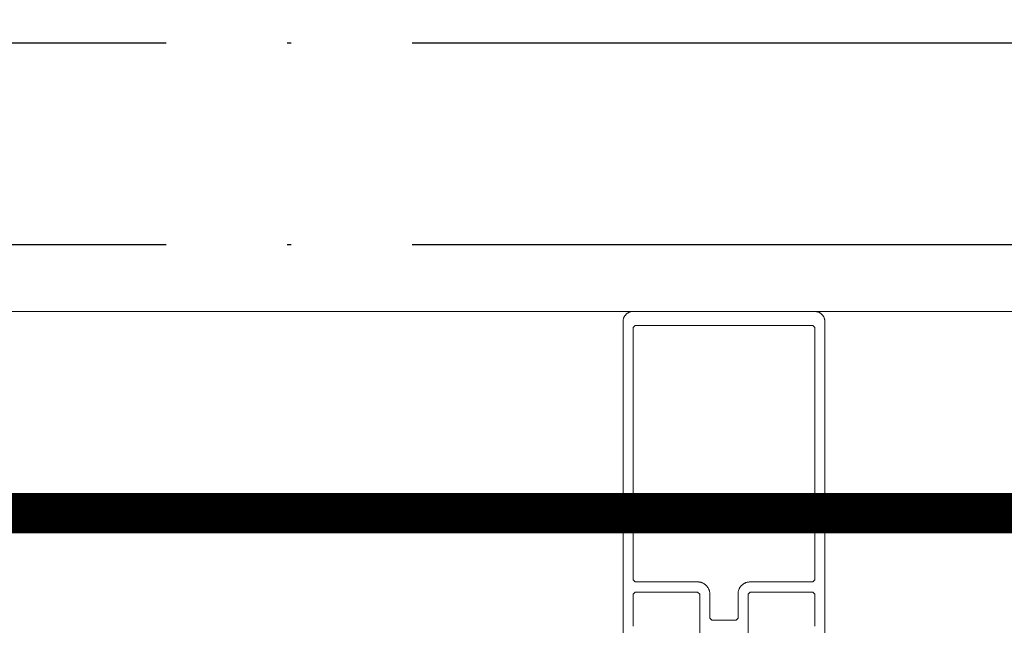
# Model space of a CAD drawing. Header units: millimetres. Extents: x 7483 to 13091, y 8111 to 13871.
# Tile 162 of 256: x 9862 to 9887, y 9227 to 9242. Entities that reach past the tile are written whole.
import ezdxf

# ---------------------------------------------------------------- set-up
doc = ezdxf.new("R2010")
doc.units = ezdxf.units.MM
for name, pattern in [('ACAD_ISO04W100', [30, 24, -3, 0, -3]), ('DGN_STYLE_2', [30.2, 18.12, -12.08]), ('KRESKAKROPKA2', [12.7, 6.35, -3.175, 0, -3.175])]:
    doc.linetypes.add(name, pattern=pattern)
doc.layers.add('a___wymiary', color=7, linetype='Continuous', lineweight=5, true_color=0x000000)
doc.layers.add('wymiary', color=7, linetype='Continuous', lineweight=5, true_color=0xb2b2b2)
doc.layers.add('AS_Siatki', color=72, linetype='Continuous')
for name, color, linetype, lineweight in [('CZ-GR', 236, 'Continuous', 30), ('CZ-SR', 106, 'Continuous', 13), ('drzwi', 30, 'Continuous', 20), ('OSI', 64, 'KRESKAKROPKA2', 0)]:
    doc.layers.add(name, color=color, linetype=linetype, lineweight=lineweight)
doc.layers.add('konstrukcja poglądowo', color=7, linetype='Continuous', lineweight=5, true_color=0xb2b2b2, plot=False)
doc.layers.add('Powierzchnie', color=21, linetype='DGN_STYLE_2', lineweight=15, plot=False)
doc.styles.add('Arial', font='arial.ttf')
doc.dimstyles.new('wymiary agp1', dxfattribs={"dimtxt": 16, "dimasz": 5, "dimexe": 30, "dimexo": 60, "dimgap": 1.8, "dimtad": 1, "dimdec": 3, "dimrnd": 0.5, "dimdsep": 46, "dimtxsty": 'Arial', "dimblk": 'znacznik', "dimcen": 1.5, "dimse1": 1, "dimse2": 1, "dimclrd": 256, "dimazin": 0, "dimtfac": 1, "dimtdec": 3, "dimtmove": 1, "dimatfit": 3, "dimldrblk": 'znacznik', "dimfxl": 0, "dimlwd": -1, "dimarcsym": 0})

# ---------------------------------------------------------------- blocks, each defined once
blk = doc.blocks.new('zw$58')
for points in [[(5.266062, 4.53), (5.266062, 8.0002), (5.316062, 8.0502), (6.866666, 8.0502), (6.916666, 8.0002), (6.916666, 7.2002)], [(7.166666, 6.5302), (7.166666, 14.7502), (7.166428, 14.761105), (7.165715, 14.771989), (7.164527, 14.782832), (7.162868, 14.793612), (7.16074, 14.80431), (7.158147, 14.814905), (7.155095, 14.825377), (7.151589, 14.835705), (7.147636, 14.845871), (7.143243, 14.855855), (7.138419, 14.865637), (7.133172, 14.8752), (7.127514, 14.884525), (7.121454, 14.893594), (7.115004, 14.90239), (7.108177, 14.910897), (7.100985, 14.919098), (7.093443, 14.926977), (7.085564, 14.934519), (7.077363, 14.941711), (7.068856, 14.948538), (7.06006, 14.954988), (7.050991, 14.961048), (7.041666, 14.966706), (7.032103, 14.971953), (7.022321, 14.976777), (7.012337, 14.98117), (7.002171, 14.985123), (6.991842, 14.988629), (6.981371, 14.991682), (6.970776, 14.994274), (6.960078, 14.996402), (6.949298, 14.998061), (6.938455, 14.999249), (6.927571, 14.999962), (6.916666, 15.0002), (2.416666, 15.0002), (2.405761, 14.999962), (2.394877, 14.999249), (2.384034, 14.998061), (2.373254, 14.996402), (2.362556, 14.994274), (2.351961, 14.991682), (2.34149, 14.988629), (2.331161, 14.985123), (2.320995, 14.98117), (2.311011, 14.976777), (2.301229, 14.971953), (2.291666, 14.966706), (2.282341, 14.961048), (2.273272, 14.954988), (2.264476, 14.948538), (2.255969, 14.941711), (2.247768, 14.934519), (2.239889, 14.926977), (2.232347, 14.919098), (2.225155, 14.910897), (2.218328, 14.90239), (2.211878, 14.893594), (2.205818, 14.884525), (2.20016, 14.8752), (2.194913, 14.865637), (2.190089, 14.855855), (2.185696, 14.845871), (2.181743, 14.835705), (2.178237, 14.825377), (2.175185, 14.814905), (2.172592, 14.80431), (2.170464, 14.793612), (2.168805, 14.782832), (2.167617, 14.771989), (2.166904, 14.761105), (2.166666, 14.7502), (2.166666, 6.5302)], [(2.416062, 7.2002), (2.416062, 8.0002), (2.466062, 8.0502), (4.016062, 8.0502), (4.066062, 8.0002), (4.066062, 4.53)]]:
    blk.add_lwpolyline(points)
blk.add_lwpolyline([(5.016062, 7.4002), (5.016062, 8.0002), (5.016347, 8.013286), (5.017203, 8.026347), (5.018628, 8.039358), (5.020619, 8.052295), (5.023173, 8.065132), (5.026284, 8.077846), (5.029947, 8.090412), (5.034154, 8.102806), (5.038898, 8.115005), (5.044169, 8.126986), (5.049958, 8.138725), (5.056254, 8.1502), (5.063044, 8.16139), (5.070316, 8.172273), (5.078056, 8.182829), (5.086248, 8.193036), (5.094878, 8.202877), (5.10393, 8.212332), (5.113385, 8.221383), (5.123225, 8.230013), (5.133433, 8.238206), (5.143989, 8.245946), (5.154872, 8.253218), (5.166062, 8.260008), (5.177537, 8.266303), (5.189276, 8.272092), (5.201257, 8.277364), (5.213456, 8.282108), (5.22585, 8.286315), (5.238416, 8.289978), (5.25113, 8.293089), (5.263967, 8.295642), (5.276904, 8.297634), (5.289915, 8.299059), (5.302976, 8.299915), (5.316062, 8.3002), (6.866062, 8.3002), (6.916062, 8.3502), (6.916062, 14.6002), (6.866062, 14.6502), (2.466062, 14.6502), (2.416062, 14.6002), (2.416062, 8.3502), (2.466062, 8.3002), (4.016062, 8.3002), (4.029147, 8.299915), (4.042208, 8.299059), (4.055219, 8.297634), (4.068156, 8.295642), (4.080993, 8.293089), (4.093707, 8.289978), (4.106273, 8.286315), (4.118668, 8.282108), (4.130867, 8.277364), (4.142847, 8.272092), (4.154586, 8.266303), (4.166062, 8.260008), (4.177251, 8.253218), (4.188135, 8.245946), (4.19869, 8.238206), (4.208898, 8.230013), (4.218739, 8.221383), (4.228194, 8.212332), (4.237245, 8.202877), (4.245875, 8.193036), (4.254068, 8.182829), (4.261807, 8.172273), (4.269079, 8.16139), (4.275869, 8.1502), (4.282165, 8.138725), (4.287954, 8.126986), (4.293225, 8.115005), (4.297969, 8.102806), (4.302177, 8.090412), (4.305839, 8.077846), (4.30895, 8.065132), (4.311504, 8.052295), (4.313495, 8.039358), (4.31492, 8.026347), (4.315776, 8.013286), (4.316062, 8.0002), (4.316062, 7.4002), (4.366062, 7.3502), (4.966062, 7.3502), (5.016062, 7.4002)], close=True)
blk = doc.blocks.new('gfhgfhhf')
at = {"layer": 'drzwi'}
blk.add_lwpolyline([(8218.027, 5171.151), (9892.067, 5171.151)], dxfattribs=at)
blk.add_blockref('zw$58', (9364.9, 5156.151), dxfattribs=at)
blk = doc.blocks.new('znacznik')
at = {"layer": 'a___wymiary'}
for p, q in [((0, 1.3936), (0, -1.3936)), ((1.3936, 0), (-1.3936, 0))]:
    blk.add_line(p, q, dxfattribs=at)
at = {"layer": 'a___wymiary', "const_width": 0.2}
blk.add_lwpolyline([(0.8759, 0.8759), (-0.8759, -0.8759)], dxfattribs=at)
blk = doc.blocks.new('*D1303')
at = {"layer": 'Defpoints', "color": 0, "transparency": 16777216}
for p in [(8555.286, 11469.362), (10277.023, 11469.362), (8692.028, 9219.562)]:
    blk.add_point(p, dxfattribs=at)
at = {"layer": 'wymiary', "color": 253, "true_color": 0x999999, "transparency": 16777216}
blk.add_line((8555.286, 9224.562), (8555.286, 11464.362), dxfattribs=at)
at = {"layer": 'wymiary', "color": 253, "true_color": 0x999999, "transparency": 16777216, "xscale": 5, "yscale": 5, "zscale": 5}
for p, rotation in [((8555.286, 11469.362), 90), ((8555.286, 9219.562), 270)]:
    blk.add_blockref('znacznik', p, dxfattribs=dict(at, rotation=rotation))
at = {"layer": 'wymiary', "color": 18, "true_color": 0x000000, "transparency": 16777216, "insert": (8545.317, 10344.462), "char_height": 16, "attachment_point": 5, "rotation": 90, "style": 'Arial'}
blk.add_mtext('2250', dxfattribs=at)
blk = doc.blocks.new('*D1310')
at = {"layer": 'Defpoints', "color": 0, "transparency": 16777216}
for p in [(11144.697, 9237.004), (8715.288, 9231.259), (11144.697, 9089.562)]:
    blk.add_point(p, dxfattribs=at)
at = {"layer": 'wymiary', "color": 253, "true_color": 0x999999, "transparency": 16777216}
blk.add_line((8720.288, 9089.562), (11139.697, 9089.562), dxfattribs=at)
at = {"layer": 'wymiary', "color": 253, "true_color": 0x999999, "transparency": 16777216, "xscale": 5, "yscale": 5, "zscale": 5, "rotation": 180}
blk.add_blockref('znacznik', (8715.288, 9089.562), dxfattribs=at)
at = {"layer": 'wymiary', "color": 253, "true_color": 0x999999, "transparency": 16777216, "xscale": 5, "yscale": 5, "zscale": 5}
blk.add_blockref('znacznik', (11144.697, 9089.562), dxfattribs=at)
at = {"layer": 'wymiary', "color": 18, "true_color": 0x000000, "transparency": 16777216, "insert": (9929.993, 9099.531), "char_height": 16, "attachment_point": 5, "style": 'Arial'}
blk.add_mtext('2429.5', dxfattribs=at)
blk = doc.blocks.new('gfgfddg')
at = {"layer": 'AS_Siatki', "color": 6, "linetype": 'ACAD_ISO04W100', "lineweight": 30, "ltscale": 0.2}
blk.add_line((392.0541, -541.341), (-407.9459, -541.341), dxfattribs=at)
blk = doc.blocks.new('GHGFHGFH')
at = {"layer": 'OSI', "ltscale": 10}
blk.add_line((8510.288, 9241.912), (12389.895, 9241.912), dxfattribs=at)

msp = doc.modelspace()

# ---------------------------------------------------------------- linework, layer by layer
at = {"layer": 'Powierzchnie', "const_width": 1}
msp.add_lwpolyline([(10286.1119, 10577.6962), (10286.1119, 9229.9116), (8725.2884, 9229.9116), (8725.2884, 10667.207)], dxfattribs=at)

# ---------------------------------------------------------------- block references
at = {"layer": 'CZ-GR', "color": 7}
msp.add_blockref('GHGFHGFH', (0, -0.35), dxfattribs=at)
at = {"layer": 'CZ-SR'}
msp.add_blockref('gfhgfhhf', (510.0352, 4063.7609), dxfattribs=at)
at = {"layer": 'konstrukcja poglądowo', "xscale": 5, "yscale": 5, "zscale": 5}
for p in [(10433.9115, 11948.2664), (10433.9115, 11943.2664)]:
    msp.add_blockref('gfgfddg', p, dxfattribs=at)

# ---------------------------------------------------------------- dimensions: what is measured, and where the dimension line sits
at = {"layer": 'wymiary'}
dim = msp.add_linear_dim(base=(8555.2864, 11469.3622), p1=(8692.0284, 9219.5616), p2=(10277.0226, 11469.3622), angle=90, dimstyle='wymiary agp1', override={"dimblk": 'znacznik'}, dxfattribs=at)
dim.commit()
dim.dimension.update_dxf_attribs({"geometry": '*D1303', "text_midpoint": (8545.3172, 10344.4619)})
dim = msp.add_linear_dim(base=(11144.6975, 9089.5616), p1=(8715.2884, 9231.2593), p2=(11144.6975, 9237.0039), dimstyle='wymiary agp1', override={"dimblk": 'znacznik'}, dxfattribs=at)
dim.commit()
dim.dimension.update_dxf_attribs({"geometry": '*D1310', "text_midpoint": (9929.993, 9099.5307)})

doc.saveas('drawing.dxf')
